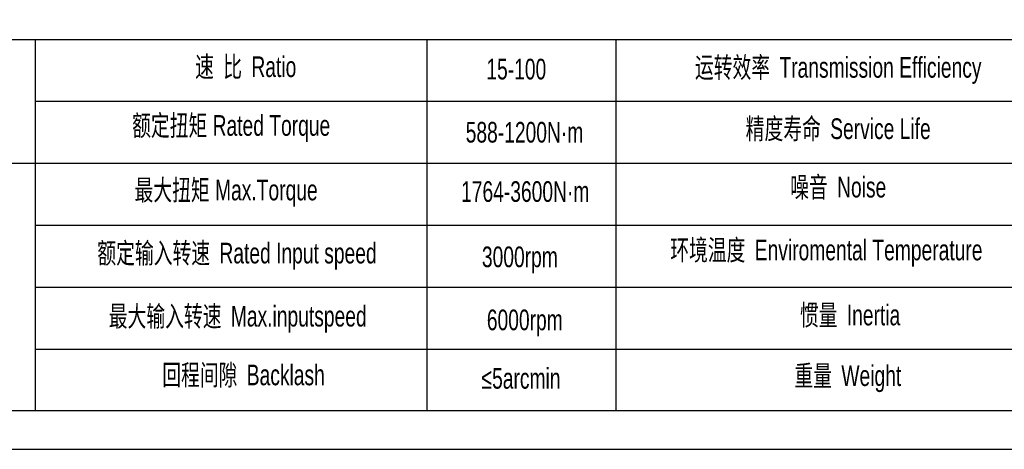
# Model space of a CAD drawing. Header units: millimetres. Extents: x 2194 to 3473, y 312 to 1217.
# Tile 2 of 6: x 2411 to 2799, y 312 to 481. Entities that reach past the tile are written whole.
import ezdxf

# ---------------------------------------------------------------- set-up
doc = ezdxf.new("R2010")
doc.units = ezdxf.units.MM
doc.layers.add('SLD-0', color=7, linetype='Continuous')
doc.layers.add('图框_外框线', color=7, linetype='Continuous')
doc.styles.add('标准', font='arial.ttf', dxfattribs={"width": 0.667})

msp = doc.modelspace()

# ---------------------------------------------------------------- linework, layer by layer
for p, q in [((2417.4, 473.67), (2417.4, 327.43)), ((2571.77, 473.67), (2571.77, 327.43))]:
    msp.add_line(p, q)
at = {"layer": 'SLD-0'}
msp.add_line((2646.14, 473.67), (2646.14, 327.47), dxfattribs=at)
at = {"layer": '图框_外框线'}
for p, q in [((2307.08, 473.67), (3458.24, 473.67)), ((2417.4, 449.28), (3064.38, 449.28)), ((2307.08, 424.88), (3458.24, 424.88)), ((2417.4, 400.48), (3458.24, 400.48)), ((2417.4, 376.09), (3458.24, 376.09)), ((2417.4, 351.69), (3458.24, 351.69))]:
    msp.add_line(p, q, dxfattribs=at)
at = {"layer": '图框_外框线', "color": 3}
msp.add_lwpolyline([(2194.07, 312.22), (3473.47, 312.22), (3473.47, 1216.94), (2194.07, 1216.94)], close=True, dxfattribs=at)
at = {"layer": '图框_外框线', "color": 3, "lineweight": 25}
msp.add_lwpolyline([(2270.22, 327.45), (3458.24, 327.45), (3458.24, 1201.71), (2270.22, 1201.71)], close=True, dxfattribs=at)

# ---------------------------------------------------------------- texts
at = {"layer": 'SLD-0', "color": 1, "attachment_point": 2, "style": '标准'}
for s, insert, char_height, width in [('{\\fSimSun|b0|i0|c134|p2;速 比 }Ratio', (2500.37, 466.96), 8.1322, 66.4474), ('15-100', (2606.94, 466.03), 8.132, 34.5764), ('{\\fSimSun|b0|i0|c134|p2;运转效率 }Transmission Efficiency', (2733.73, 466.71), 8.1322, 138.1947), ('{\\fSimSun|b0|i0|c134|p2;额定扭矩} Rated Torque', (2494.65, 443.83), 8.1322, 91.3149), ('{\\fSimSun|b0|i0|c134|p2;精度寿命 }Service Life', (2733.73, 442.55), 8.1322, 138.1947), ('588-1200N·m', (2610.17, 441.16), 8.1322, 34.5764), ('{\\fSimSun|b0|i0|c134|p2;最大扭矩} Max.Torque', (2492.65, 418.41), 8.1322, 105.0347), ('{\\fSimSun|b0|i0|c134|p2;噪音 }Noise', (2733.73, 419.54), 8.1322, 138.1947), ('1764-3600N·m', (2610.46, 417.8), 8.1322, 43.4716), ('{\\fSimSun|b0|i0|c134|p2;环境温度 }Enviromental Temperature', (2729.07, 394.79), 8.1322, 138.1947), ('{\\fSimSun|b0|i0|c134|p2;额定输入转速 }Rated Input speed', (2496.94, 393.56), 8.1322, 149.6247), ('3000rpm', (2608.35, 392.08), 8.132, 34.5764), ('{\\fSimSun|b0|i0|c134|p2;最大输入转速 }Max.inputspeed ', (2497.22, 368.71), 8.1322, 137.6197), ('{\\fSimSun|b0|i0|c134|p2;惯量 }Inertia', (2738.4, 369.17), 8.1322, 138.1947), ('6000rpm', (2610.29, 367.25), 8.132, 62.41), ('{\\fSimSun|b0|i0|c134|p2;回程间隙 }Backlash', (2499.51, 345.58), 8.1322, 66.4474), ('{\\fSimSun|b0|i0|c134|p2;重量 }Weight', (2737.52, 345.29), 8.1322, 138.1947), ('≤5arcmin ', (2608.8, 344.23), 8.132, 34.5764)]:
    msp.add_mtext(s, dxfattribs=dict(at, insert=insert, char_height=char_height, width=width))

doc.saveas('drawing.dxf')
